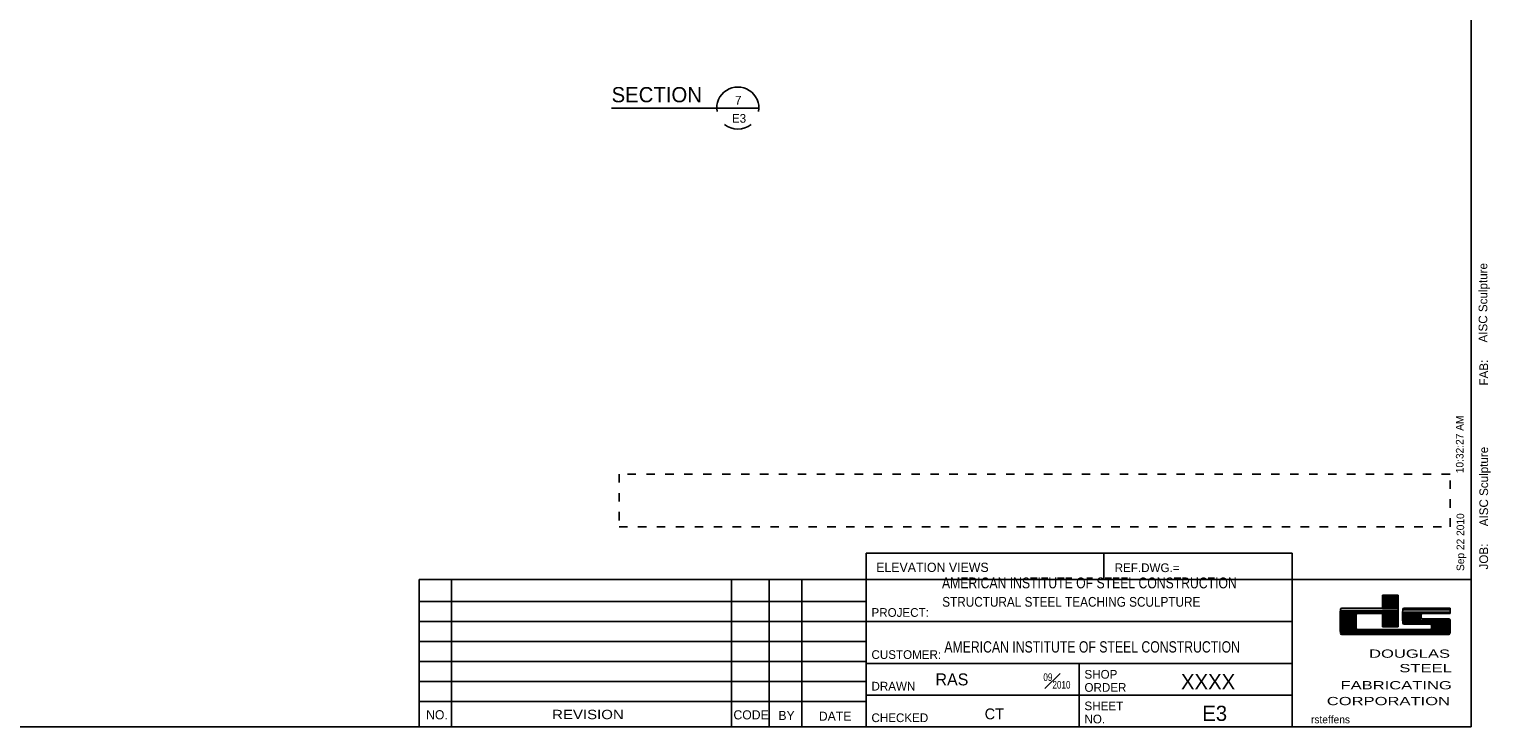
# Model space of a CAD drawing. Header units: inches. Extents: x -17.2 to 17.5, y -11.2 to 11.2.
# Tile 24 of 38: x 0.1 to 17.5, y -11.2 to -3. Entities that reach past the tile are written whole.
import ezdxf
from ezdxf.enums import TextEntityAlignment as Align

# ---------------------------------------------------------------- set-up
doc = ezdxf.new("R2010")
doc.units = ezdxf.units.IN
doc.header["$LTSCALE"] = 2.5
doc.header["$MEASUREMENT"] = 0
doc.linetypes.add('SDS2_3', pattern=[0.05, 0, -0.05])
doc.layers.add('Layer_0', color=7, linetype='Continuous')
doc.layers.add('Outline', color=7, linetype='Continuous')
doc.styles.add('MTextWidth', font='txt', dxfattribs={"width": 0.8, "height": 0.2})

msp = doc.modelspace()

# ---------------------------------------------------------------- linework, layer by layer
at = {"color": 1, "linetype": 'Continuous'}
for p, q in [((7.037, -3.905), (8.287, -3.905)), ((8.287, -3.905), (8.787, -3.905))]:
    msp.add_line(p, q, dxfattribs=at)
for start, end in [(350.8596, 189.1404), (230.518, 309.4856)]:
    msp.add_arc((8.537, -3.905), 0.25, start, end, dxfattribs=at)
at = {"layer": 'Layer_0', "color": 2, "linetype": 'Continuous'}
for p, q in [((17.25, 11.25), (17.25, -11.25)), ((10.062, -9.5), (10.062, -9.188)), ((10.062, -9.188), (15.125, -9.188)), ((12.885, -9.188), (12.885, -9.5)), ((15.125, -9.5), (15.125, -9.188)), ((4.75, -9.5), (17.25, -9.5)), ((4.75, -9.5), (4.75, -11.25)), ((10.062, -11.25), (10.062, -9.5)), ((15.125, -9.5), (15.125, -11.25)), ((16.198, -9.688), (16.385, -9.688)), ((15.698, -9.888), (16.198, -9.888)), ((15.714, -9.844), (16.198, -9.844)), ((16.198, -9.728), (16.385, -9.728)), ((16.198, -9.768), (16.385, -9.768)), ((16.198, -9.808), (16.385, -9.808)), ((16.198, -9.848), (16.385, -9.848)), ((16.453, -9.844), (17, -9.844)), ((15.698, -9.928), (15.885, -9.928)), ((15.698, -9.968), (15.882, -9.968)), ((15.698, -10.008), (15.882, -10.008)), ((15.698, -10.048), (15.882, -10.048)), ((16.198, -9.928), (16.385, -9.928)), ((16.198, -9.968), (16.385, -9.968)), ((16.198, -10.008), (16.385, -10.008)), ((16.198, -10.048), (16.385, -10.048)), ((16.198, -10.062), (16.385, -10.062)), ((16.438, -9.928), (16.656, -9.928)), ((16.438, -9.968), (16.656, -9.968)), ((16.438, -10.008), (17, -10.008)), ((16.453, -10.031), (16.766, -10.031)), ((16.672, -9.906), (17, -9.906)), ((16.672, -9.969), (16.984, -9.969)), ((16.781, -10.048), (17, -10.048)), ((15.698, -10.088), (15.885, -10.088)), ((15.698, -10.128), (17, -10.128)), ((15.714, -10.156), (16.984, -10.156)), ((15.901, -10.094), (16.766, -10.094)), ((16.781, -10.088), (17, -10.088)), ((4.75, -10.95), (10.064, -10.95)), ((17.25, -11.25), (-17.25, -11.25))]:
    msp.add_line(p, q, dxfattribs=at)
at = {"layer": 'Layer_0', "color": 6, "linetype": 'SDS2_3'}
for p, q in [((7.125, -8.25), (7.125, -8.875)), ((17, -8.25), (7.125, -8.25)), ((17, -8.875), (17, -8.25)), ((7.125, -8.875), (17, -8.875))]:
    msp.add_line(p, q, dxfattribs=at)
at = {"layer": 'Layer_0', "color": 1, "linetype": 'Continuous'}
for p, q in [((5.134, -9.5), (5.134, -11.25)), ((8.463, -9.5), (8.463, -11.25)), ((8.911, -9.5), (8.911, -11.25)), ((9.296, -9.5), (9.296, -11.25)), ((4.75, -9.762), (10.064, -9.762)), ((4.75, -10), (10.064, -10)), ((10.062, -10), (15.125, -10)), ((4.75, -10.238), (10.064, -10.238)), ((4.75, -10.475), (10.064, -10.475)), ((15.125, -10.5), (10.062, -10.5)), ((12.594, -11.25), (12.594, -10.5)), ((4.75, -10.712), (10.064, -10.712)), ((15.125, -10.875), (10.062, -10.875))]:
    msp.add_line(p, q, dxfattribs=at)
at = {"layer": 'Layer_0', "color": 5, "linetype": 'Continuous'}
for p, q in [((16.198, -9.688), (16.198, -9.844)), ((16.198, -9.708), (16.385, -9.708)), ((16.385, -10.062), (16.385, -9.688)), ((15.698, -9.868), (16.385, -9.868)), ((16.198, -9.748), (16.385, -9.748)), ((16.198, -9.788), (16.385, -9.788)), ((16.198, -9.828), (16.385, -9.828)), ((16.198, -9.888), (16.385, -9.888)), ((16.198, -9.888), (16.385, -9.888)), ((17, -9.844), (17, -9.906)), ((15.698, -9.908), (15.885, -9.908)), ((15.698, -9.948), (15.882, -9.948)), ((15.698, -9.988), (15.882, -9.988)), ((15.698, -10.028), (15.882, -10.028)), ((15.698, -10.068), (15.885, -10.068)), ((16.198, -9.906), (15.901, -9.906)), ((16.198, -9.906), (16.198, -10.062)), ((16.198, -9.908), (16.385, -9.908)), ((16.198, -9.948), (16.385, -9.948)), ((16.198, -9.988), (16.385, -9.988)), ((16.198, -10.028), (16.385, -10.028)), ((16.438, -9.908), (16.659, -9.908)), ((16.438, -9.948), (16.656, -9.948)), ((16.438, -9.988), (17, -9.988)), ((16.45, -10.028), (17, -10.028)), ((16.781, -10.068), (17, -10.068)), ((15.698, -10.108), (17, -10.108)), ((15.708, -10.148), (16.992, -10.148))]:
    msp.add_line(p, q, dxfattribs=at)
at = {"layer": 'Layer_0', "color": 3, "linetype": 'Continuous'}
for p, q in [((16.438, -9.863), (17, -9.863)), ((16.438, -9.888), (17, -9.888))]:
    msp.add_line(p, q, dxfattribs=at)
for centre, radius, start, end in [((17.693, -10), 2, 175.9681, 184.0319), ((15.714, -9.859), 0.0156, 90, 180), ((18.436, -9.938), 2, 177.7613, 182.2387), ((16.453, -9.859), 0.0156, 90, 180), ((17.884, -10), 2, 177.7613, 182.2387), ((15.901, -9.922), 0.0156, 90, 180), ((16.453, -10.016), 0.0156, 180, 270), ((16.672, -9.922), 0.0156, 90, 180), ((18.656, -9.938), 2, 179.5524, 180.4476), ((16.672, -9.953), 0.0156, 180, 270), ((16.766, -10.047), 0.0156, 0, 90), ((14.781, -10.062), 2, 359.5524, 0.4476), ((16.984, -9.984), 0.0156, 0, 90), ((15.002, -10.062), 2, 357.7613, 2.2387), ((15.714, -10.141), 0.0156, 180, 270), ((15.901, -10.078), 0.0156, 180, 270), ((16.766, -10.078), 0.0156, 270, 0), ((16.984, -10.141), 0.0156, 270, 0)]:
    msp.add_arc(centre, radius, start, end, dxfattribs=at)

# ---------------------------------------------------------------- texts
at = {"color": 2, "linetype": 'Continuous'}
msp.add_text('SECTION', height=0.1806, dxfattribs=at).set_placement((7.037, -3.836))
for s, height, p in [('7', 0.103, (8.542, -3.863)), ('E3', 0.1032, (8.551, -4.079))]:
    msp.add_text(s, height=height, dxfattribs=at).set_placement(p, align=Align.CENTER)
at = {"layer": 'Layer_0', "color": 1, "linetype": 'Continuous'}
for s, height, p in [('AISC Sculpture', 0.10322, (17.443, -6.688)), ('FAB:', 0.1032, (17.452, -7.199)), ('10:32:27 AM', 0.09032, (17.16, -8.24)), ('AISC Sculpture', 0.10322, (17.452, -8.87)), ('Sep 22 2010', 0.09032, (17.168, -9.401)), ('JOB:', 0.1032, (17.452, -9.383))]:
    msp.add_text(s, height=height, rotation=90, dxfattribs=at).set_placement(p)
at = {"layer": 'Layer_0', "color": 2, "linetype": 'Continuous'}
for s, height, p in [('ELEVATION VIEWS', 0.10967, (10.181, -9.412)), ('REF.DWG.=', 0.1032, (13.015, -9.414)), ('PROJECT:', 0.1032, (10.125, -9.945)), ('CUSTOMER:', 0.1032, (10.125, -10.445)), ('SHOP', 0.1032, (12.656, -10.679)), ('DRAWN', 0.1032, (10.125, -10.82)), ('ORDER', 0.1032, (12.656, -10.835)), ('CODE', 0.1084, (8.485, -11.163)), ('BY', 0.1084, (9.019, -11.17)), ('CHECKED', 0.1032, (10.125, -11.195)), ('SHEET', 0.1032, (12.656, -11.054)), ('NO.', 0.1032, (12.656, -11.21))]:
    msp.add_text(s, height=height, dxfattribs=at).set_placement(p)
at = {"layer": 'Layer_0', "color": 5, "linetype": 'Continuous', "width": 1.5}
for s, height, p in [('DOUGLAS', 0.0981, (17, -10.431)), ('STEEL', 0.0981, (17.021, -10.603)), ('FABRICATING', 0.09806, (17.021, -10.806)), ('CORPORATION', 0.09806, (17, -10.994))]:
    msp.add_text(s, height=height, dxfattribs=at).set_placement(p, align=Align.RIGHT)
at = {"layer": 'Layer_0', "color": 2, "linetype": 'Continuous'}
for s, p in [('NO.', (4.962, -11.162)), ('DATE', (9.693, -11.179))]:
    msp.add_text(s, height=0.1084, dxfattribs=at).set_placement(p, align=Align.CENTER)
at = {"layer": 'Layer_0', "color": 2, "linetype": 'Continuous', "width": 1.2}
msp.add_text('REVISION', height=0.111, dxfattribs=at).set_placement((6.756, -11.16), align=Align.CENTER)
at = {"layer": 'Layer_0', "color": 2, "linetype": 'Continuous'}
msp.add_text('E3', height=0.1806, dxfattribs=at).set_placement((14.351, -11.181), align=Align.RIGHT)
at = {"layer": 'Layer_0', "color": 1, "linetype": 'Continuous'}
msp.add_text('rsteffens', height=0.0903, dxfattribs=at).set_placement((15.348, -11.209))
at = {"layer": 'Outline', "color": 2, "linetype": 'Continuous'}
for s, height, width, p in [('AMERICAN INSTITUTE OF STEEL CONSTRUCTION', 0.12902, 0.84, (10.963, -9.478)), ('STRUCTURAL STEEL TEACHING SCULPTURE', 0.11612, 0.9, (10.966, -9.709))]:
    msp.add_text(s, height=height, dxfattribs=dict(at, width=width)).set_placement(p, align=Align.TOP_LEFT)
at = {"layer": 'Outline', "color": 2, "linetype": 'Continuous', "width": 0.81}
msp.add_text('AMERICAN INSTITUTE OF STEEL CONSTRUCTION', height=0.13418, dxfattribs=at).set_placement((10.991, -10.369))
at = {"layer": 'Outline', "color": 2, "linetype": 'Continuous'}
for s, height, p in [('RAS', 0.1419, (10.886, -10.759)), ('CT', 0.129, (11.47, -11.162))]:
    msp.add_text(s, height=height, dxfattribs=at).set_placement(p)
msp.add_text('XXXX', height=0.1806, dxfattribs=at).set_placement((14.125, -10.806), align=Align.CENTER)
at = {"layer": 'Outline', "color": 2, "linetype": 'Continuous', "insert": (12.49, -10.797), "char_height": 0.12902, "attachment_point": 9, "style": 'MTextWidth'}
msp.add_mtext('\\A1;{\\H0.70x;\\S09#2010;}', dxfattribs=at)

doc.saveas('drawing.dxf')
